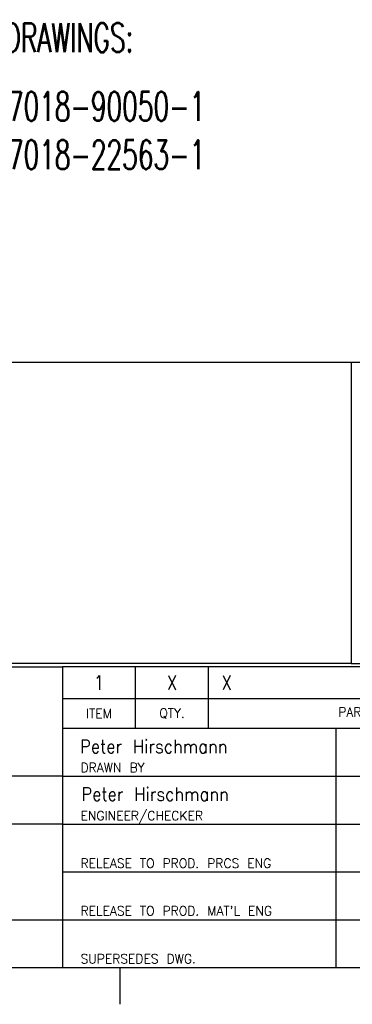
# Model space of a CAD drawing. Extents: x -1809 to 6113, y -4129 to 1471.
# Tile 131 of 197: x 3928 to 4502, y -4129 to -2428. Entities that reach past the tile are written whole.
import ezdxf

# ---------------------------------------------------------------- set-up
doc = ezdxf.new("R2010")
doc.units = 0
doc.layers.add('1', color=7, linetype='CONTINUOUS')
doc.styles.add('CONVERTER_1', font='txt.shx', dxfattribs={"width": 0.63})
doc.styles.add('CONVERTER_3', font='txt.shx', dxfattribs={"width": 0.81})
doc.styles.add('CONVERTER_6', font='txt.shx', dxfattribs={"width": 0.9})
doc.styles.add('CONVERTER_9', font='txt.shx', dxfattribs={"width": 0.970312})

# ---------------------------------------------------------------- blocks, each defined once
blk = doc.blocks.new('Z-STACK', base_point=(-660.97, -2918.36))
at = {"layer": '1', "color": 7, "style": 'CONVERTER_1', "width": 0.63}
blk.add_text('Z-STACK INFORMATION FOR 12" WPI (AUTO & MANUAL), SEE DRAWINGS:', height=50, dxfattribs=at).set_placement((2523.13, -2484.11))
at = {"layer": '1', "color": 7, "insert": (3818.88, -2686.26), "char_height": 50, "attachment_point": 7, "style": 'CONVERTER_1'}
blk.add_mtext('D-E7018-90050-1\\PD-E7018-22563-1', dxfattribs=at)
blk = doc.blocks.new('ATA1_S', base_point=(-217.38, -490.95))
at = {"layer": '1', "color": 1, "linetype": 'CONTINUOUS'}
for p, q in [((287.41, -439.02), (357.41, -439.02)), ((357.41, -439.02), (357.41, -444.52)), ((463.18, -439.02), (357.41, -439.02)), ((370.01, -449.68), (370.01, -439.02)), ((382.62, -449.68), (382.62, -439.02)), ((404.62, -490.95), (404.62, -449.68)), ((357.41, -457.93), (287.41, -457.93)), ((357.41, -457.93), (433.54, -457.93)), ((357.41, -466.19), (287.41, -466.19)), ((357.41, -466.19), (433.54, -466.19)), ((357.41, -474.44), (433.54, -474.44)), ((332.41, -482.7), (496.18, -482.7)), ((367.29, -490.95), (367.29, -497.3))]:
    blk.add_line(p, q, dxfattribs=at)
at = {"layer": '1', "color": 7, "linetype": 'CONTINUOUS'}
for p, q in [((357.41, -444.52), (357.41, -490.95)), ((357.41, -444.52), (463.18, -444.52)), ((463.18, -449.68), (357.41, -449.68)), ((-217.38, -490.95), (562.18, -490.95))]:
    blk.add_line(p, q, dxfattribs=at)
at = {"layer": '1', "color": 1}
for s, height, style, width, p in [('Peter Hirschmann', 2.3, 'CONVERTER_6', 0.9, (360.44, -453.92)), ('DRAWN BY', 1.6, 'CONVERTER_9', 0.970312, (360.54, -457.22)), ('Peter Hirschmann', 2.3, 'CONVERTER_6', 0.9, (360.67, -462.16)), ('ENGINEER/CHECKER', 1.6, 'CONVERTER_9', 0.970312, (360.55, -465.53)), ('RELEASE TO PROD. PRCS ENG', 1.6, 'CONVERTER_9', 0.970312, (360.54, -473.75)), ("RELEASE TO PROD. MAT'L ENG", 1.6, 'CONVERTER_9', 0.970312, (360.54, -481.96)), ('SUPERSEDES DWG.', 1.6, 'CONVERTER_9', 0.970312, (360.54, -490.24))]:
    blk.add_text(s, height=height, dxfattribs=dict(at, style=style, width=width)).set_placement(p)
for s, insert, char_height, attachment_point, style in [('1', (363.71, -441.77), 2.5, 5, 'CONVERTER_3'), ('X', (376.32, -441.77), 2.5, 5, 'CONVERTER_3'), ('X', (384.85, -441.77), 2.5, 4, 'CONVERTER_3'), ('ITEM', (363.71, -447.1), 1.6, 5, 'CONVERTER_9'), ('QTY.', (376.32, -447.1), 1.6, 5, 'CONVERTER_9'), ('PART/MATERIAL-DESCRIPTION', (420.43, -447.1), 1.6, 5, 'CONVERTER_9')]:
    blk.add_mtext(s, dxfattribs=dict(at, insert=insert, char_height=char_height, attachment_point=attachment_point, style=style))
blk = doc.blocks.new('TEXT__1075', base_point=(-2000, -2800))
at = {"layer": '1', "color": 1, "linetype": 'CONTINUOUS'}
for p, q in [((4500, -3020), (-700, -3020)), ((5800, -3020), (600, -3020))]:
    blk.add_line(p, q, dxfattribs=at)
at = {"layer": '1', "color": 7, "linetype": 'CONTINUOUS'}
for p, q in [((4500, -3020), (4500, -3540)), ((4500, -3540), (2500, -3540)), ((4500, -3540), (5800, -3540))]:
    blk.add_line(p, q, dxfattribs=at)

msp = doc.modelspace()

# ---------------------------------------------------------------- block references
at = {"layer": '1', "xscale": 10, "yscale": 10, "zscale": 10}
msp.add_blockref('ATA1_S', (-1745.9, -4065), dxfattribs=at)
at = {"layer": '1'}
for name, p in [('TEXT__1075', (-2000, -2800)), ('Z-STACK', (-661, -2918.4))]:
    msp.add_blockref(name, p, dxfattribs=at)

doc.saveas('drawing.dxf')
